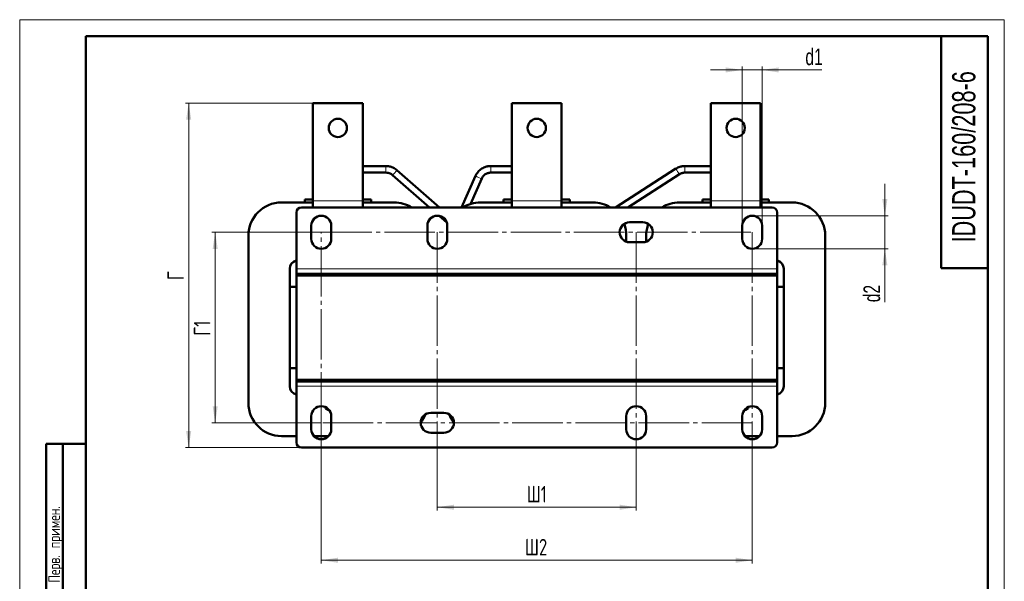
# Model space of a CAD drawing. Header units: millimetres. Extents: x 0 to 601, y 0 to 840.
# Tile 2 of 2: x 0 to 594, y 501 to 840. Entities that reach past the tile are written whole.
import ezdxf

# ---------------------------------------------------------------- set-up
doc = ezdxf.new("R2010")
doc.units = ezdxf.units.MM
doc.header["$LTSCALE"] = 2
doc.linetypes.add('SLD-Осевая', pattern=[19.05, 15.24, -1.27, 1.27, -1.27])
doc.linetypes.add('SLD-Сплошная', pattern=[0])
doc.styles.add('SLDTEXTSTYLE0', font='TXT', dxfattribs={"width": 0.7})
doc.styles.add('SLDTEXTSTYLE1', font='TXT', dxfattribs={"width": 0.7, "bigfont": 'bigfont'})
doc.dimstyles.new('SLDDIMSTYLE0', dxfattribs={"dimtxt": 10, "dimasz": 10, "dimexe": 0, "dimexo": 0.0625, "dimgap": 2.5, "dimtad": 2, "dimdec": 1, "dimrnd": 1e-09, "dimzin": 12, "dimdsep": 46, "dimtxsty": 'SLDTEXTSTYLE0', "dimsah": 1, "dimcen": 0.09, "dimadec": 0, "dimazin": 3, "dimtfac": 1, "dimtdec": 3, "dimtofl": 0, "dimtmove": 0, "dimatfit": 3, "dimfxl": 1, "dimfrac": 2, "dimtolj": 1, "dimtzin": 12, "dimarcsym": 0})
doc.dimstyles.new('SLDDIMSTYLE1', dxfattribs={"dimtxt": 10, "dimasz": 10, "dimexe": 0, "dimexo": 0.0625, "dimgap": 2.5, "dimtad": 2, "dimdec": 1, "dimrnd": 1e-09, "dimzin": 12, "dimdsep": 46, "dimtxsty": 'SLDTEXTSTYLE0', "dimsah": 1, "dimcen": 0.09, "dimadec": 0, "dimazin": 3, "dimtfac": 1, "dimtdec": 3, "dimtmove": 0, "dimatfit": 0, "dimfxl": 1, "dimfrac": 2, "dimtolj": 1, "dimtzin": 12, "dimarcsym": 0})

# ---------------------------------------------------------------- blocks, each defined once
blk = doc.blocks.new('_D_2')
at = {"color": 7, "linetype": 'SLD-Сплошная', "lineweight": 0}
for p, q in [((181.92, 711.66), (115.94, 711.66)), ((117.94, 596.66), (117.94, 711.66)), ((181.92, 596.66), (115.94, 596.66))]:
    blk.add_line(p, q, dxfattribs=at)
at = {"color": 7, "linetype": 'SLD-Сплошная', "lineweight": 18}
for points in [[(117.94, 711.66), (116.4, 701.66), (119.48, 701.66)], [(117.94, 596.66), (119.48, 606.66), (116.4, 606.66)]]:
    blk.add_solid(points, dxfattribs=at)
at = {"color": 7, "linetype": 'SLD-Сплошная', "lineweight": 18, "insert": (105.05, 649.19), "char_height": 10, "attachment_point": 1, "rotation": 90, "style": 'SLDTEXTSTYLE1'}
blk.add_mtext('Г1', dxfattribs=at)
blk = doc.blocks.new('_D_3')
at = {"color": 7, "linetype": 'SLD-Сплошная', "lineweight": 0}
for p, q in [((181.94, 596.64), (181.94, 511.66)), ((441.94, 596.64), (441.94, 511.66)), ((181.94, 513.66), (441.94, 513.66))]:
    blk.add_line(p, q, dxfattribs=at)
at = {"color": 7, "linetype": 'SLD-Сплошная', "lineweight": 18}
for points in [[(181.94, 513.66), (191.94, 512.12), (191.94, 515.2)], [(441.94, 513.66), (431.94, 515.2), (431.94, 512.12)]]:
    blk.add_solid(points, dxfattribs=at)
at = {"color": 7, "linetype": 'SLD-Сплошная', "lineweight": 18, "insert": (304.83, 526.55), "char_height": 10, "attachment_point": 1, "style": 'SLDTEXTSTYLE1'}
blk.add_mtext('Ш2', dxfattribs=at)
blk = doc.blocks.new('_D_4')
at = {"color": 7, "linetype": 'SLD-Сплошная', "lineweight": 0}
for p, q in [((251.94, 596.64), (251.94, 543.66)), ((371.94, 596.64), (371.94, 543.66)), ((251.94, 545.66), (371.94, 545.66))]:
    blk.add_line(p, q, dxfattribs=at)
at = {"color": 7, "linetype": 'SLD-Сплошная', "lineweight": 18}
for points in [[(251.94, 545.66), (261.94, 544.12), (261.94, 547.2)], [(371.94, 545.66), (361.94, 547.2), (361.94, 544.12)]]:
    blk.add_solid(points, dxfattribs=at)
at = {"color": 7, "linetype": 'SLD-Сплошная', "lineweight": 18, "insert": (305.9, 558.55), "char_height": 10, "attachment_point": 1, "style": 'SLDTEXTSTYLE1'}
blk.add_mtext('Ш1', dxfattribs=at)
blk = doc.blocks.new('_D_5')
at = {"color": 7, "linetype": 'SLD-Сплошная', "lineweight": 0}
for p, q in [((176.92, 789.66), (99.94, 789.66)), ((101.94, 581.66), (101.94, 789.66)), ((169.92, 581.66), (99.94, 581.66))]:
    blk.add_line(p, q, dxfattribs=at)
at = {"color": 7, "linetype": 'SLD-Сплошная', "lineweight": 18}
for points in [[(101.94, 789.66), (100.4, 779.66), (103.48, 779.66)], [(101.94, 581.66), (103.48, 591.66), (100.4, 591.66)]]:
    blk.add_solid(points, dxfattribs=at)
at = {"color": 7, "linetype": 'SLD-Сплошная', "lineweight": 18, "insert": (89.05, 682.82), "char_height": 10, "attachment_point": 1, "rotation": 90, "style": 'SLDTEXTSTYLE1'}
blk.add_mtext('Г', dxfattribs=at)
blk = doc.blocks.new('_D_6')
at = {"color": 7, "linetype": 'SLD-Сплошная', "lineweight": 0}
for p, q in [((435.94, 809.66), (416.71, 809.66)), ((435.94, 715.68), (435.94, 811.66)), ((435.94, 809.66), (447.94, 809.66)), ((447.94, 715.68), (447.94, 811.66)), ((447.94, 809.66), (483.93, 809.66))]:
    blk.add_line(p, q, dxfattribs=at)
at = {"color": 7, "linetype": 'SLD-Сплошная', "lineweight": 18}
for points in [[(435.94, 809.66), (425.94, 811.2), (425.94, 808.12)], [(447.94, 809.66), (457.94, 808.12), (457.94, 811.2)]]:
    blk.add_solid(points, dxfattribs=at)
at = {"color": 7, "linetype": 'SLD-Сплошная', "lineweight": 18, "insert": (473.99, 822.55), "char_height": 10, "attachment_point": 1, "style": 'SLDTEXTSTYLE0'}
blk.add_mtext('d1', dxfattribs=at)
blk = doc.blocks.new('_D_7')
at = {"color": 7, "linetype": 'SLD-Сплошная', "lineweight": 0}
for p, q in [((521.94, 721.66), (521.94, 740.89)), ((441.96, 721.66), (523.94, 721.66)), ((521.94, 721.66), (521.94, 701.66)), ((441.96, 701.66), (523.94, 701.66)), ((521.94, 701.66), (521.94, 669.45))]:
    blk.add_line(p, q, dxfattribs=at)
at = {"color": 7, "linetype": 'SLD-Сплошная', "lineweight": 18}
for points in [[(521.94, 721.66), (523.48, 731.66), (520.4, 731.66)], [(521.94, 701.66), (520.4, 691.66), (523.48, 691.66)]]:
    blk.add_solid(points, dxfattribs=at)
at = {"color": 7, "linetype": 'SLD-Сплошная', "lineweight": 18, "insert": (509.05, 669.45), "char_height": 10, "attachment_point": 1, "rotation": 90, "style": 'SLDTEXTSTYLE0'}
blk.add_mtext('d2', dxfattribs=at)

msp = doc.modelspace()

# ---------------------------------------------------------------- linework, layer by layer
at = {"color": 7, "linetype": 'SLD-Сплошная', "lineweight": 18}
for p, q in [((0, 840), (594, 840)), ((0, 840), (0, 0)), ((594, 840), (594, 0))]:
    msp.add_line(p, q, dxfattribs=at)
at = {"color": 7, "linetype": 'SLD-Сплошная', "lineweight": 50}
for p, q in [((40, 830), (40, 10)), ((584, 830), (40, 830)), ((40, 830), (40, 10)), ((556, 830), (556, 690)), ((584, 10), (584, 830)), ((176.94, 730.66), (176.94, 789.66)), ((206.94, 789.66), (176.94, 789.66)), ((206.94, 730.66), (206.94, 789.66)), ((326.94, 789.66), (296.94, 789.66)), ((296.94, 730.66), (296.94, 789.66)), ((326.94, 730.66), (326.94, 789.66)), ((416.94, 730.66), (416.94, 789.66)), ((446.94, 789.66), (416.94, 789.66)), ((446.94, 730.66), (446.94, 789.66)), ((220.98, 751.66), (206.94, 751.66)), ((220.98, 751.66), (220.98, 751.66)), ((253.31, 726.66), (227.57, 749.19)), ((296.94, 751.66), (284.19, 751.66)), ((395.93, 750.07), (359.51, 726.66)), ((416.94, 751.66), (401.34, 751.66)), ((206.94, 747.66), (220.98, 747.66)), ((224.94, 746.18), (247.24, 726.66)), ((275.05, 745.73), (266.58, 726.66)), ((271.87, 728.72), (278.71, 744.1)), ((284.19, 747.66), (296.94, 747.66)), ((366.91, 726.66), (398.09, 746.71)), ((401.34, 747.66), (416.94, 747.66)), ((171.94, 731.41), (176.94, 731.41)), ((171.94, 729.66), (171.94, 731.41)), ((176.94, 726.66), (176.94, 730.66)), ((206.94, 731.41), (211.94, 731.41)), ((206.94, 726.66), (206.94, 730.66)), ((211.94, 731.41), (211.94, 729.66)), ((291.94, 731.41), (296.94, 731.41)), ((291.94, 729.66), (291.94, 731.41)), ((296.94, 726.66), (296.94, 730.66)), ((326.94, 731.41), (331.94, 731.41)), ((326.94, 726.66), (326.94, 730.66)), ((331.94, 731.41), (331.94, 729.66)), ((411.94, 731.41), (416.94, 731.41)), ((411.94, 729.66), (411.94, 731.41)), ((416.94, 726.66), (416.94, 730.66)), ((446.94, 731.41), (451.94, 731.41)), ((446.94, 726.66), (446.94, 730.66)), ((451.94, 731.41), (451.94, 729.66)), ((176.94, 729.66), (157.94, 729.66)), ((169.94, 726.66), (453.94, 726.66)), ((225.94, 729.66), (206.94, 729.66)), ((296.94, 729.66), (277.94, 729.66)), ((345.94, 729.66), (326.94, 729.66)), ((416.94, 729.66), (397.94, 729.66)), ((465.94, 729.66), (446.94, 729.66)), ((166.94, 723.66), (166.94, 689.66)), ((253.07, 721.55), (257.63, 717.57)), ((456.94, 723.66), (456.94, 689.66)), ((175.94, 715.66), (175.94, 707.66)), ((187.94, 707.66), (187.94, 715.66)), ((245.94, 715.66), (245.94, 707.66)), ((257.94, 707.66), (257.94, 715.66)), ((375.94, 717.66), (367.94, 717.66)), ((435.94, 715.66), (435.94, 707.66)), ((447.94, 707.66), (447.94, 715.66)), ((137.94, 709.66), (137.94, 608.66)), ((365.94, 706.01), (365.94, 709.66)), ((377.94, 709.66), (377.94, 706.01)), ((485.94, 608.66), (485.94, 709.66)), ((367.94, 705.66), (375.94, 705.66)), ((162.94, 618.66), (162.94, 689.66)), ((162.95, 689.65), (162.95, 678.65)), ((163.04, 690.66), (163.05, 690.66)), ((166.94, 689.66), (166.94, 686.66)), ((456.94, 689.66), (456.94, 686.66)), ((460.83, 690.66), (460.84, 690.66)), ((460.93, 678.65), (460.93, 689.65)), ((460.94, 689.66), (460.94, 618.66)), ((556, 690), (584, 690)), ((162.95, 686.66), (162.94, 686.66)), ((166.94, 685.66), (166.94, 686.66)), ((166.94, 686.66), (216.94, 686.66)), ((166.94, 686.66), (456.94, 686.66)), ((216.94, 685.66), (166.94, 685.66)), ((166.94, 622.66), (166.94, 685.66)), ((166.94, 685.66), (456.94, 685.66)), ((216.94, 686.66), (216.94, 685.66)), ((216.94, 686.66), (216.94, 686.66)), ((220.93, 685.66), (220.93, 686.66)), ((220.94, 686.66), (220.94, 685.66)), ((245.94, 685.66), (245.94, 686.66)), ((257.94, 686.66), (257.94, 685.66)), ((282.94, 685.66), (282.94, 686.66)), ((282.95, 686.66), (282.95, 685.66)), ((286.94, 685.66), (286.94, 686.66)), ((286.94, 686.66), (336.94, 686.66)), ((336.94, 685.66), (286.94, 685.66)), ((336.94, 686.66), (336.94, 685.66)), ((336.94, 686.66), (336.94, 686.66)), ((340.93, 685.66), (340.93, 686.66)), ((340.94, 686.66), (340.94, 685.66)), ((365.94, 685.66), (365.94, 686.66)), ((377.94, 686.66), (377.94, 685.66)), ((402.94, 685.66), (402.94, 686.66)), ((402.95, 686.66), (402.95, 685.66)), ((406.94, 685.66), (406.94, 686.66)), ((406.94, 686.66), (456.94, 686.66)), ((456.94, 685.66), (406.94, 685.66)), ((456.94, 686.66), (456.94, 685.66)), ((456.94, 686.66), (456.94, 686.66)), ((456.94, 685.66), (456.94, 622.66)), ((460.94, 686.66), (460.93, 686.66)), ((166.94, 678.65), (162.95, 678.65)), ((456.94, 678.65), (460.93, 678.65)), ((162.95, 629.67), (162.95, 618.67)), ((166.94, 629.67), (162.95, 629.67)), ((456.94, 629.67), (460.93, 629.67)), ((460.93, 618.67), (460.93, 629.67)), ((162.94, 621.66), (162.95, 621.66)), ((166.94, 621.66), (166.94, 622.66)), ((166.94, 622.66), (216.94, 622.66)), ((456.94, 622.66), (166.94, 622.66)), ((216.94, 621.66), (166.94, 621.66)), ((456.94, 621.66), (166.94, 621.66)), ((166.94, 618.66), (166.94, 621.66)), ((166.94, 584.66), (166.94, 618.66)), ((216.94, 622.66), (216.94, 621.66)), ((220.93, 621.66), (220.93, 622.66)), ((220.94, 622.66), (220.94, 621.66)), ((245.94, 621.66), (245.94, 622.66)), ((257.94, 622.66), (257.94, 621.66)), ((282.94, 621.66), (282.94, 622.66)), ((282.95, 622.66), (282.95, 621.66)), ((286.94, 621.66), (286.94, 622.66)), ((286.94, 622.66), (336.94, 622.66)), ((336.94, 621.66), (286.94, 621.66)), ((336.94, 622.66), (336.94, 621.66)), ((340.93, 621.66), (340.93, 622.66)), ((340.94, 622.66), (340.94, 621.66)), ((365.94, 621.66), (365.94, 622.66)), ((377.94, 622.66), (377.94, 621.66)), ((402.94, 621.66), (402.94, 622.66)), ((402.95, 622.66), (402.95, 621.66)), ((406.94, 621.66), (406.94, 622.66)), ((406.94, 622.66), (456.94, 622.66)), ((456.94, 621.66), (406.94, 621.66)), ((456.94, 622.66), (456.94, 621.66)), ((456.94, 618.66), (456.94, 621.66)), ((456.94, 584.66), (456.94, 618.66)), ((460.93, 621.66), (460.94, 621.66)), ((163.05, 617.66), (163.04, 617.66)), ((460.84, 617.66), (460.83, 617.66)), ((184.44, 605.26), (184.44, 606.12)), ((439.45, 606.12), (439.45, 605.26)), ((175.94, 600.66), (175.94, 592.66)), ((184.44, 605.26), (185.82, 604.46)), ((186.58, 604.46), (185.82, 604.46)), ((187.94, 592.66), (187.94, 600.66)), ((255.94, 602.66), (247.94, 602.66)), ((365.94, 600.66), (365.94, 592.66)), ((377.94, 592.66), (377.94, 600.66)), ((435.94, 600.66), (435.94, 592.66)), ((438.07, 604.46), (437.3, 604.46)), ((438.07, 604.46), (439.45, 605.26)), ((447.94, 592.66), (447.94, 600.66)), ((157.94, 588.66), (166.94, 588.66)), ((177.47, 588.66), (186.41, 588.66)), ((247.94, 590.66), (255.94, 590.66)), ((437.47, 588.66), (446.41, 588.66)), ((456.94, 588.66), (465.94, 588.66)), ((16, 344), (16, 584)), ((40, 584), (16, 584)), ((16, 344), (16, 584)), ((26, 344), (26, 584)), ((26, 344), (26, 584)), ((453.94, 581.66), (169.94, 581.66))]:
    msp.add_line(p, q, dxfattribs=at)
at = {"color": 8, "linetype": 'SLD-Сплошная', "lineweight": 18}
for p, q in [((220.98, 751.66), (220.98, 747.66)), ((284.19, 747.66), (284.19, 751.66)), ((401.34, 747.66), (401.34, 751.66)), ((206.94, 730.66), (176.94, 730.66)), ((326.94, 730.66), (296.94, 730.66)), ((446.94, 730.66), (416.94, 730.66)), ((456.94, 689.66), (166.94, 689.66)), ((166.94, 618.66), (456.94, 618.66))]:
    msp.add_line(p, q, dxfattribs=at)
at = {"color": 7, "linetype": 'SLD-Осевая', "lineweight": 18}
for p, q in [((181.94, 711.66), (441.94, 711.66)), ((181.94, 596.66), (181.94, 711.66)), ((251.94, 711.66), (251.94, 596.66)), ((371.94, 711.66), (371.94, 596.66)), ((441.94, 711.66), (441.94, 596.66)), ((441.94, 596.66), (181.94, 596.66))]:
    msp.add_line(p, q, dxfattribs=at)
at = {"color": 7, "linetype": 'SLD-Сплошная', "lineweight": 50}
for centre in [(191.94, 774.66), (311.94, 774.66), (431.94, 774.66)]:
    msp.add_circle(centre, 5.5, dxfattribs=at)
at = {"color": 8, "linetype": 'SLD-Сплошная', "lineweight": 18}
for centre, radius, start, end in [((214.15, 758.27), 16.21, 311.72274, 325.89929), ((416.82, 761.13), 23.64, 207.88211, 217.58963), ((282.53, 757.64), 14.07, 237.86719, 254.2117)]:
    msp.add_arc(centre, radius, start, end, dxfattribs=at)
at = {"color": 7, "linetype": 'SLD-Сплошная', "lineweight": 50}
for centre, radius, start, end in [((157.94, 709.66), 20, 90, 180), ((169.94, 723.66), 3, 90, 180), ((225.94, 709.66), 20, 58.21167, 90), ((277.94, 709.66), 20, 90, 121.78833), ((345.94, 709.66), 20, 58.21167, 90), ((397.94, 709.66), 20, 90, 121.78833), ((453.94, 723.66), 3, 360, 90), ((465.94, 709.66), 20, 0, 90), ((181.94, 715.66), 6, 360, 180), ((251.94, 715.66), 6, 360, 180), ((441.94, 715.66), 6, 360, 180), ((367.94, 711.66), 6, 90, 270), ((345.94, 709.66), 20, 0, 20.57061), ((375.94, 711.66), 6, 270, 90), ((397.94, 709.66), 20, 159.42939, 180), ((181.94, 707.66), 6, 180, 360), ((251.94, 707.66), 6, 180, 360), ((441.94, 707.66), 6, 180, 360), ((167.94, 689.66), 5, 101.53696, 180), ((167.95, 689.65), 5, 101.65394, 180), ((455.94, 689.66), 5, 0, 78.46304), ((455.93, 689.65), 5, 0, 78.34606), ((167.94, 618.66), 5, 180, 258.46304), ((167.95, 618.67), 5, 180, 258.34606), ((455.93, 618.67), 5, 281.65394, 0), ((455.94, 618.66), 5, 281.53696, 0), ((157.94, 608.66), 20, 180, 270), ((181.94, 600.66), 6, 0, 180), ((371.94, 600.66), 6, 0, 180), ((441.94, 600.66), 6, 0, 180), ((465.94, 608.66), 20, 270, 0), ((247.94, 596.66), 6, 90, 270), ((225.94, 608.66), 20, 323.1301, 339.64898), ((255.94, 596.66), 6, 270, 90), ((277.94, 608.66), 20, 200.35102, 216.8699), ((181.94, 592.66), 6, 180, 0), ((371.94, 592.66), 6, 180, 0), ((441.94, 592.66), 6, 180, 0), ((169.94, 584.66), 3, 180, 270), ((453.94, 584.66), 3, 270, 360)]:
    msp.add_arc(centre, radius, start, end, dxfattribs=at)
for points, knots in [([(227.55, 749.17), (227.43, 749.28), (226.93, 749.77), (225.91, 750.39), (224.67, 750.99), (223.53, 751.35), (222.34, 751.6), (221.48, 751.64), (220.98, 751.66)], [0, 0, 0, 0, 0.069544, 0.290975, 0.493259, 0.642688, 0.7911, 1, 1, 1, 1]), ([(284.19, 751.66), (283.6, 751.63), (282.76, 751.59), (281.53, 751.32), (280.5, 750.98), (279.31, 750.43), (278.15, 749.68), (277.04, 748.71), (276.06, 747.54), (275.39, 746.52), (275.14, 745.87), (275.08, 745.72)], [0, 0, 0, 0, 0.154552, 0.218835, 0.325588, 0.437428, 0.558365, 0.685768, 0.81867, 0.956374, 1, 1, 1, 1]), ([(401.34, 751.66), (400.75, 751.63), (399.91, 751.59), (398.68, 751.32), (397.65, 750.98), (396.67, 750.54), (396.13, 750.18), (395.94, 750.05)], [0, 0, 0, 0, 0.311509, 0.441075, 0.656244, 0.881664, 1, 1, 1, 1]), ([(220.98, 747.66), (221.46, 747.63), (222.13, 747.59), (223.08, 747.3), (223.86, 746.95), (224.53, 746.55), (224.84, 746.24), (224.92, 746.16)], [0, 0, 0, 0, 0.332517, 0.466757, 0.690464, 0.925309, 1, 1, 1, 1]), ([(278.73, 744.09), (278.86, 744.37), (279.16, 745.03), (279.89, 745.91), (280.81, 746.66), (281.71, 747.15), (282.56, 747.46), (283.37, 747.63), (283.93, 747.65), (284.19, 747.66)], [0, 0, 0, 0, 0.1313711, 0.3155483, 0.4926945, 0.6437617, 0.7573582, 0.8861957, 1, 1, 1, 1]), ([(398.1, 746.71), (398.38, 746.87), (398.88, 747.17), (399.71, 747.45), (400.52, 747.63), (401.08, 747.65), (401.34, 747.66)], [0, 0, 0, 0, 0.280279, 0.509782, 0.770077, 1, 1, 1, 1]), ([(184.44, 605.26), (184.76, 605.08), (185.37, 604.76), (186.01, 604.72), (186.3, 604.7)], [0, 0, 0, 0, 0.532383, 1, 1, 1, 1]), ([(437.51, 604.71), (437.58, 604.7), (438.23, 604.6), (438.87, 604.94), (439.45, 605.26)], [0, 0, 0, 0, 0.097224, 1, 1, 1, 1])]:
    msp.add_open_spline(points, degree=3, knots=knots, dxfattribs=at)

# ---------------------------------------------------------------- texts
at = {"color": 7, "linetype": 'Continuous', "lineweight": 0, "attachment_point": 2, "rotation": 90}
for s, insert, char_height, style in [('IDUDT-160/208-6', (562.53, 757.21), 14, 'SLDTEXTSTYLE0'), ('Перв. примен.', (17.32, 523.24), 7, 'SLDTEXTSTYLE1')]:
    msp.add_mtext(s, dxfattribs=dict(at, insert=insert, char_height=char_height, style=style))

# ---------------------------------------------------------------- dimensions: what is measured, and where the dimension line sits
at = {"color": 7, "linetype": 'SLD-Сплошная', "lineweight": 18}
for base, p1, p2, text, dimstyle, picture, middle in [((447.94, 809.66), (435.94, 715.66), (447.94, 715.66), 'd1', 'SLDDIMSTYLE1', '_D_6', (478.96, 809.66)), ((441.94, 513.66), (181.94, 596.66), (441.94, 596.66), 'Ш2', 'SLDDIMSTYLE0', '_D_3', (311.94, 513.66)), ((371.94, 545.66), (251.94, 596.66), (371.94, 596.66), 'Ш1', 'SLDDIMSTYLE0', '_D_4', (311.94, 545.66))]:
    dim = msp.add_linear_dim(base=base, p1=p1, p2=p2, text=text, dimstyle=dimstyle, dxfattribs=at)
    dim.commit()
    dim.dimension.update_dxf_attribs({"geometry": picture, "text_midpoint": middle, "dimtype": 160})
for base, p1, p2, text, dimstyle, picture, middle in [((101.94, 789.66), (169.94, 581.66), (176.94, 789.66), 'Г', 'SLDDIMSTYLE0', '_D_5', (101.94, 685.66)), ((521.94, 701.66), (441.94, 721.66), (441.94, 701.66), 'd2', 'SLDDIMSTYLE1', '_D_7', (521.94, 675.49)), ((117.94, 711.66), (181.94, 596.66), (181.94, 711.66), 'Г1', 'SLDDIMSTYLE0', '_D_2', (117.94, 654.16))]:
    dim = msp.add_linear_dim(base=base, p1=p1, p2=p2, angle=90, text=text, dimstyle=dimstyle, dxfattribs=at)
    dim.commit()
    dim.dimension.update_dxf_attribs({"geometry": picture, "text_midpoint": middle, "dimtype": 160})

doc.saveas('drawing.dxf')
